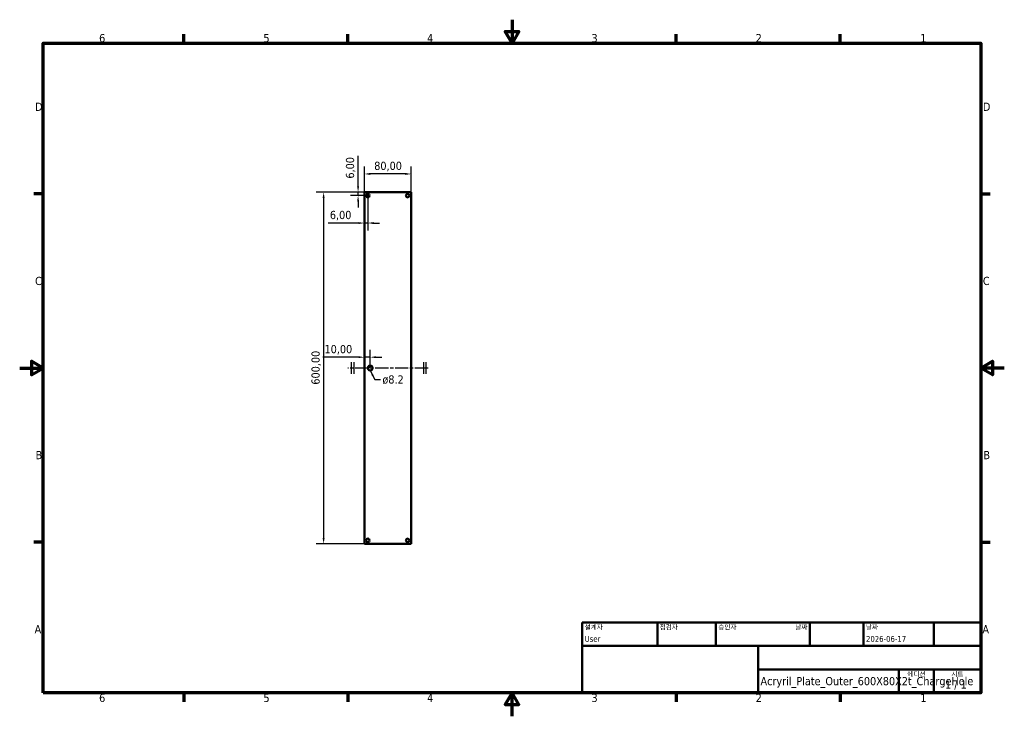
# Model space of a CAD drawing. Header units: millimetres. Extents: x 0 to 1680, y 0 to 1188.
import ezdxf
from ezdxf.enums import TextEntityAlignment as Align

# ---------------------------------------------------------------- set-up
doc = ezdxf.new("R2010")
doc.units = ezdxf.units.MM
doc.header["$LTSCALE"] = 4
doc.linetypes.add('CHAIN', pattern=[0.3543, 0.2362, -0.0295, 0.0591, -0.0295])
for name, color, linetype, lineweight in [('경계(ISO)', 7, 'Continuous', 70), ('기호(ISO)', 7, 'Continuous', 25), ('스케치 형상(ISO)', 7, 'Continuous', 25), ('외형선(ISO)', 7, 'Continuous', 50), ('제목(ISO)', 7, 'Continuous', 50), ('중심선(ISO)', 7, 'Continuous', 25), ('치수(ISO)', 7, 'Continuous', 25)]:
    doc.layers.add(name, color=color, linetype=linetype, lineweight=lineweight)
doc.styles.add('주 텍스트 (ISO)', font='tahoma.ttf')
doc.styles.add('텍스트 스타일39', font='tahoma.ttf')
doc.styles.add('텍스트 스타일41', font='tahoma.ttf')
doc.dimstyles.new('기본값 (ISO)', dxfattribs={"dimscale": 4, "dimtxt": 3.5, "dimasz": 2.5, "dimexe": 3.175, "dimexo": 0, "dimgap": 0.762, "dimtad": 1, "dimzin": 0, "dimtxsty": '주 텍스트 (ISO)', "dimcen": 0.09, "dimdle": 10, "dimclrd": 256, "dimclre": 256, "dimclrt": 256, "dimazin": 0, "dimtfac": 1.001486, "dimtmove": 0, "dimatfit": 3, "dimfxl": 0, "dimtolj": 1, "dimtzin": 0, "dimlwd": -1, "dimlwe": -1, "dimarcsym": 0})
doc.dimstyles.new('기본값 - 방법 1b (ISO)$7', dxfattribs={"dimscale": 4, "dimtxt": 3.5, "dimasz": 2.5, "dimexe": 3.175, "dimexo": 0, "dimgap": 0.762, "dimtad": 1, "dimtoh": 1, "dimtxsty": '주 텍스트 (ISO)', "dimcen": 0.09, "dimdle": 10, "dimclrd": 256, "dimclre": 256, "dimclrt": 256, "dimazin": 2, "dimtfac": 1, "dimtmove": 0, "dimatfit": 3, "dimfxl": 0, "dimtolj": 1, "dimlwd": -1, "dimlwe": -1, "dimarcsym": 0})

# ---------------------------------------------------------------- blocks, each defined once
blk = doc.blocks.new('경계 기본 경계')
at = {"layer": '경계(ISO)'}
for p, q in [((70, 287), (70, 290.9)), ((140, 287), (140, 290.9)), ((280, 287), (280, 290.9)), ((350, 287), (350, 290.9)), ((10, 222.75), (6.1, 222.75)), ((410, 222.75), (413.9, 222.75)), ((10, 74.25), (6.1, 74.25)), ((410, 74.25), (413.9, 74.25)), ((70, 10), (70, 6.1)), ((140, 10), (140, 6.1)), ((280, 10), (280, 6.1)), ((350, 10), (350, 6.1))]:
    blk.add_line(p, q, dxfattribs=at)
at = {"layer": '경계(ISO)', "flags": 128}
for points in [[(210, 297), (210, 287), (207.11, 292), (212.89, 292), (210, 287)], [(10, 10), (10, 287), (410, 287), (410, 10), (10, 10)], [(0, 148.5), (10, 148.5), (5, 151.39), (5, 145.61), (10, 148.5)], [(420, 148.5), (410, 148.5), (415, 151.39), (415, 145.61), (410, 148.5)], [(210, 0), (210, 10), (207.11, 5), (212.89, 5), (210, 10)]]:
    blk.add_lwpolyline(points, dxfattribs=at)
at = {"layer": '경계(ISO)', "char_height": 3.5, "attachment_point": 7, "style": '주 텍스트 (ISO)'}
for s, insert in [('6', (33.88, 287.33)), ('5', (103.98, 287.33)), ('4', (173.78, 287.4)), ('3', (243.91, 287.33)), ('2', (313.94, 287.4)), ('1', (384.21, 287.4)), ('D', (6.57, 258.13)), ('D', (410.87, 258.13)), ('C', (6.56, 183.81)), ('C', (410.86, 183.81)), ('B', (6.78, 109.63)), ('B', (411.08, 109.63)), ('A', (6.36, 35.38)), ('A', (410.66, 35.38)), ('6', (33.88, 6.03)), ('5', (103.98, 6.03)), ('4', (173.78, 6.1)), ('3', (243.91, 6.03)), ('2', (313.94, 6.1)), ('1', (384.21, 6.1))]:
    blk.add_mtext(s, dxfattribs=dict(at, insert=insert))
blk = doc.blocks.new('제목 블록 ISO')
at = {"layer": '제목(ISO)'}
for p, q in [((270.07, 130), (100.07, 130)), ((100.07, 130), (100.07, 100)), ((132.07, 120), (132.07, 130)), ((157.07, 120), (157.07, 130)), ((197.07, 120), (197.07, 130)), ((220.07, 120), (220.07, 130)), ((250.07, 120), (250.07, 130)), ((270.07, 100), (270.07, 130)), ((100.07, 120), (270.07, 120)), ((175.07, 120), (175.07, 100)), ((270.07, 110), (175.07, 110)), ((235.07, 100), (235.07, 110)), ((250.07, 100), (250.07, 110)), ((100.07, 100), (270.07, 100))]:
    blk.add_line(p, q, dxfattribs=at)
at = {"layer": '제목(ISO)', "style": '텍스트 스타일41'}
for s, p in [('설계자', (101.07, 129)), ('점검자', (133.07, 129)), ('승인자', (158.07, 129)), ('날짜', (221.07, 129))]:
    blk.add_text(s, height=2, dxfattribs=at).set_placement(p, align=Align.TOP_LEFT)
blk.add_text('날짜', height=2, dxfattribs=at).set_placement((196.07, 129), align=Align.TOP_RIGHT)
for s, p in [('에디션', (242.57, 109)), ('시트', (260.07, 109))]:
    blk.add_text(s, height=2, dxfattribs=at).set_placement(p, align=Align.TOP_CENTER)
at = {"layer": '제목(ISO)', "style": '주 텍스트 (ISO)'}
blk.add_text('1 / 1 ', height=3.5, dxfattribs=at).set_placement((260.07, 103.5), align=Align.MIDDLE_CENTER)
at = {"layer": '제목(ISO)', "style": '텍스트 스타일39'}
for tag, p in [('작성자', (101.07, 121)), ('점검자', (133.07, 121)), ('엔지니어링_승인자', (158.07, 121)), ('작성_날짜', (221.07, 121))]:
    blk.add_attdef(tag, text='', height=2.5, dxfattribs=at).set_placement(p, align=Align.BOTTOM_LEFT)
blk.add_attdef('엔지니어링_승인_날짜', text='', height=2.5, dxfattribs=at).set_placement((196.07, 121), align=Align.BOTTOM_RIGHT)
at = {"layer": '제목(ISO)', "style": '주 텍스트 (ISO)'}
for tag, p in [('제목', (222.57, 115)), ('회사', (137.41, 109.96)), ('리비전_번호', (242.57, 103.5))]:
    blk.add_attdef(tag, text='', height=3.5, dxfattribs=at).set_placement(p, align=Align.MIDDLE_CENTER)
blk.add_attdef('부품_번호', text='', height=3.5, dxfattribs=at).set_placement((176.07, 105), align=Align.MIDDLE_LEFT)
blk = doc.blocks.new('*D8')
at = {"layer": 'Defpoints', "color": 0, "transparency": 16777216}
for p in [(588.1, 894), (518.6, 294), (588.1, 294)]:
    blk.add_point(p, dxfattribs=at)
at = {"layer": '치수(ISO)', "transparency": 16777216}
for p, q in [((588.1, 894), (505.9, 894)), ((518.6, 884), (518.6, 304)), ((588.1, 294), (505.9, 294))]:
    blk.add_line(p, q, dxfattribs=at)
for points in [[(516.9, 884), (520.3, 884), (518.6, 894)], [(516.9, 304), (520.3, 304), (518.6, 294)]]:
    blk.add_solid(points, dxfattribs=at)
at = {"layer": '치수(ISO)', "transparency": 16777216, "insert": (497.8, 565.6), "char_height": 14, "attachment_point": 1, "rotation": 90, "style": '주 텍스트 (ISO)'}
blk.add_mtext('\\A1;600,00', dxfattribs=at)
blk = doc.blocks.new('*D9')
at = {"layer": 'Defpoints', "color": 0, "transparency": 16777216}
for p in [(588.1, 924.9), (588.1, 894), (668.1, 894)]:
    blk.add_point(p, dxfattribs=at)
at = {"layer": '치수(ISO)', "transparency": 16777216}
for p, q in [((588.1, 894), (588.1, 937.6)), ((658.1, 924.9), (598.1, 924.9)), ((668.1, 894), (668.1, 937.6))]:
    blk.add_line(p, q, dxfattribs=at)
for points in [[(598.1, 926.6), (598.1, 923.3), (588.1, 924.9)], [(658.1, 926.6), (658.1, 923.3), (668.1, 924.9)]]:
    blk.add_solid(points, dxfattribs=at)
at = {"layer": '치수(ISO)', "transparency": 16777216, "insert": (604.9, 945.8), "char_height": 14, "attachment_point": 1, "style": '주 텍스트 (ISO)'}
blk.add_mtext('\\A1;80,00', dxfattribs=at)
blk = doc.blocks.new('*D10')
at = {"layer": 'Defpoints', "color": 0, "transparency": 16777216}
for p in [(594.1, 888), (588.1, 850.4), (588.1, 841.2)]:
    blk.add_point(p, dxfattribs=at)
at = {"layer": '치수(ISO)', "transparency": 16777216}
for p, q in [((594.1, 888), (594.1, 828.5)), ((578.1, 841.2), (526.2, 841.2)), ((594.1, 841.2), (588.1, 841.2)), ((604.1, 841.2), (614.1, 841.2))]:
    blk.add_line(p, q, dxfattribs=at)
for points in [[(578.1, 842.9), (578.1, 839.5), (588.1, 841.2)], [(604.1, 842.9), (604.1, 839.5), (594.1, 841.2)]]:
    blk.add_solid(points, dxfattribs=at)
at = {"layer": '치수(ISO)', "transparency": 16777216, "insert": (529.2, 862), "char_height": 14, "attachment_point": 1, "style": '주 텍스트 (ISO)'}
blk.add_mtext('\\A1;6,00', dxfattribs=at)
blk = doc.blocks.new('*D11')
at = {"layer": 'Defpoints', "color": 0, "transparency": 16777216}
for p in [(588.1, 894), (577.4, 888), (594.1, 888)]:
    blk.add_point(p, dxfattribs=at)
at = {"layer": '치수(ISO)', "transparency": 16777216}
for p, q in [((577.4, 904), (577.4, 955.9)), ((588.1, 894), (564.7, 894)), ((577.4, 888), (577.4, 894)), ((594.1, 888), (564.7, 888)), ((577.4, 878), (577.4, 868))]:
    blk.add_line(p, q, dxfattribs=at)
for points in [[(575.7, 904), (579.1, 904), (577.4, 894)], [(575.7, 878), (579.1, 878), (577.4, 888)]]:
    blk.add_solid(points, dxfattribs=at)
at = {"layer": '치수(ISO)', "transparency": 16777216, "insert": (556.6, 917), "char_height": 14, "attachment_point": 1, "rotation": 90, "style": '주 텍스트 (ISO)'}
blk.add_mtext('\\A1;6,00', dxfattribs=at)
blk = doc.blocks.new('*D12')
at = {"layer": 'Defpoints', "color": 0, "transparency": 16777216}
for p in [(588.1, 612.4), (588.1, 611.6), (598.1, 594)]:
    blk.add_point(p, dxfattribs=at)
at = {"layer": '치수(ISO)', "transparency": 16777216}
for p, q in [((598.1, 594), (598.1, 625.1)), ((578.1, 612.4), (517, 612.4)), ((598.1, 612.4), (588.1, 612.4)), ((608.1, 612.4), (618.1, 612.4))]:
    blk.add_line(p, q, dxfattribs=at)
for points in [[(578.1, 614.1), (578.1, 610.8), (588.1, 612.4)], [(608.1, 614.1), (608.1, 610.8), (598.1, 612.4)]]:
    blk.add_solid(points, dxfattribs=at)
at = {"layer": '치수(ISO)', "transparency": 16777216, "insert": (520.1, 633.2), "char_height": 14, "attachment_point": 1, "style": '주 텍스트 (ISO)'}
blk.add_mtext('\\A1;10,00', dxfattribs=at)
blk = doc.blocks.new('가로대칭')
at = {"layer": '스케치 형상(ISO)'}
for p, q in [((-0.5, 2.5), (-0.5, -2.5)), ((0.5, 2.5), (0.5, -2.5))]:
    blk.add_line(p, q, dxfattribs=at)

msp = doc.modelspace()

# ---------------------------------------------------------------- linework, layer by layer
at = {"layer": '외형선(ISO)'}
for p, q in [((588.08, 894), (588.08, 294)), ((668.08, 894), (588.08, 894)), ((668.08, 294), (668.08, 894)), ((668.08, 294), (588.08, 294))]:
    msp.add_line(p, q, dxfattribs=at)
for centre, radius in [((594.08, 888), 3), ((662.08, 888), 3), ((598.08, 594), 4.1), ((594.08, 300), 3), ((662.08, 300), 3)]:
    msp.add_circle(centre, radius, dxfattribs=at)
at = {"layer": '중심선(ISO)', "linetype": 'CHAIN', "ltscale": 23.990969}
msp.add_line((697.073, 594), (560.162, 594), dxfattribs=at)

# ---------------------------------------------------------------- block references
at = {"xscale": 4, "yscale": 4, "zscale": 4}
for name, p in [('경계 기본 경계', (0, 0)), ('가로대칭', (567.858, 594)), ('가로대칭', (691.019, 594))]:
    msp.add_blockref(name, p, dxfattribs=at)
msp.add_blockref('제목 블록 ISO', (559.714, -360), dxfattribs=at).add_auto_attribs({'부품_번호': 'Acryril_Plate_Outer_600X80X2t_ChargeHole', '작성자': 'User', '작성_날짜': '2026-06-17'})

# ---------------------------------------------------------------- texts
at = {"layer": '기호(ISO)', "insert": (618.867, 581.448), "char_height": 14, "width": 37.29173, "attachment_point": 1, "line_spacing_factor": 1.714286, "style": '주 텍스트 (ISO)'}
msp.add_mtext('\\fTahoma|b0|i0;ø8.2\\P', dxfattribs=at)

# ---------------------------------------------------------------- dimensions: what is measured, and where the dimension line sits
at = {"layer": '치수(ISO)'}
for base, p1, p2, angle, override, picture, middle in [((577.409, 888), (588.08, 894), (594.08, 888), 90, {"dimgap": 0.762, "dimdec": 2, "dimtol": 0, "dimlim": 0, "dimtp": 0, "dimtm": 0, "dimtdec": 2, "dimtofl": 1, "dimatfit": 1}, '*D11', (577.409, 934.941)), ((588.08, 924.932), (668.08, 894), (588.08, 894), 180, {"dimgap": 0.762, "dimdec": 2, "dimtol": 0, "dimlim": 0, "dimtp": 0, "dimtm": 0, "dimtdec": 2, "dimtofl": 0, "dimatfit": 1}, '*D9', (628.08, 924.932)), ((518.615, 294), (588.08, 894), (588.08, 294), 90, {"dimgap": 0.762, "dimdec": 2, "dimtol": 0, "dimlim": 0, "dimtp": 0, "dimtm": 0, "dimtdec": 2, "dimtofl": 0, "dimatfit": 1}, '*D8', (518.615, 594)), ((588.08, 841.216), (594.08, 888), (588.08, 850.382), 180, {"dimgap": 0.762, "dimdec": 2, "dimse2": 1, "dimtol": 0, "dimlim": 0, "dimtp": 0, "dimtm": 0, "dimtdec": 2, "dimtofl": 1, "dimatfit": 1}, '*D10', (547.14, 841.216)), ((588.08, 612.437), (598.08, 594), (588.08, 611.571), 180, {"dimgap": 0.762, "dimdec": 2, "dimse2": 1, "dimtol": 0, "dimlim": 0, "dimtp": 0, "dimtm": 0, "dimtdec": 2, "dimtofl": 1, "dimatfit": 1}, '*D12', (542.547, 612.437))]:
    dim = msp.add_linear_dim(base=base, p1=p1, p2=p2, angle=angle, dimstyle='기본값 (ISO)', override=override, dxfattribs=at)
    dim.commit()
    dim.dimension.update_dxf_attribs({"geometry": picture, "text_midpoint": middle, "dimtype": 160})

# ---------------------------------------------------------------- leaders
at = {"layer": '기호(ISO)', "annotation_type": 0, "has_hookline": 1, "hookline_direction": 0, "text_width": 36.077}
msp.add_leader([(598.08, 589.9), (605.819, 574.448), (615.819, 574.448)], dimstyle='기본값 - 방법 1b (ISO)$7', override={"dimtad": 0}, dxfattribs=at)

doc.saveas('drawing.dxf')
